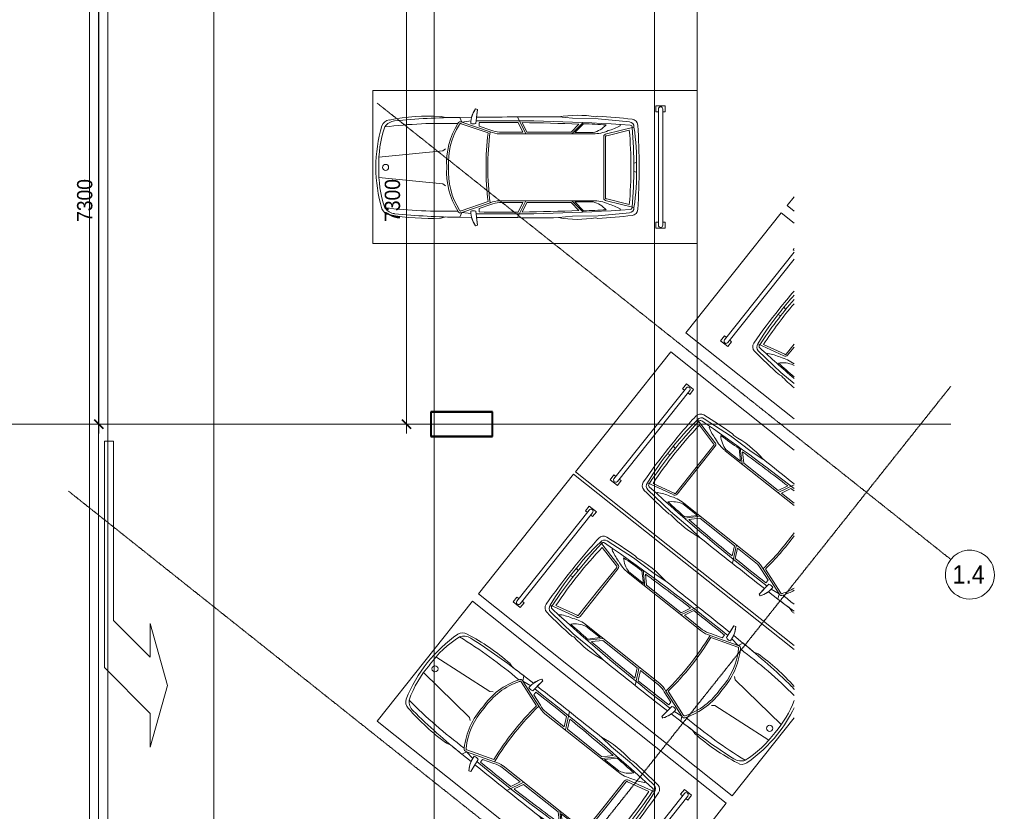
# Model space of a CAD drawing. Header units: millimetres. Extents: x 5617 to 106392, y -10603 to 59260.
# Tile 10 of 44: x 90306 to 106392, y 1776 to 14708. Entities that reach past the tile are written whole.
import ezdxf

# ---------------------------------------------------------------- set-up
doc = ezdxf.new("R2010")
doc.units = ezdxf.units.MM
for name, pattern in [('ADSK_Линия сетки', [25, 20, -2.5, 0, -2.5]), ('Линия сетки', [25, 20, -2.5, 0, -2.5]), ('Осевая', [14, 10, -2, 0, -2])]:
    doc.linetypes.add(name, pattern=pattern)
for name, color, linetype, lineweight in [('Кабельные лотки', 7, 'Continuous', 18), ('Осевая линия', 7, 'Осевая', 18), ('Оси', 7, 'Continuous', 9), ('Парковка', 7, 'Continuous', 18), ('Перекрытия', 7, 'Continuous', 18), ('Размеры', 7, 'Continuous', 9), ('Размеры-100', 7, 'Continuous', 9), ('Стены разрез', 7, 'Continuous', 40), ('Элементы узлов', 7, 'Continuous', 18)]:
    doc.layers.add(name, color=color, linetype=linetype, lineweight=lineweight)
doc.styles.add('Arial', font='arial.ttf', dxfattribs={"width": 0.9, "height": 250})
doc.styles.add('Arial_2', font='arial.ttf', dxfattribs={"width": 0.9, "height": 300})
doc.dimstyles.new('Основной_2_5_мм', dxfattribs={"dimscale": 304.8, "dimtxt": 255.06485, "dimasz": 0.463911, "dimexe": 0.492126, "dimexo": 0.492126, "dimgap": 0.098425, "dimtad": 1, "dimdec": 0, "dimdsep": 46, "dimtxsty": 'Arial', "dimblk1": 'OBLIQUE', "dimblk2": 'OBLIQUE', "dimsah": 1, "dimcen": 0.09, "dimdle": 0.492126, "dimazin": 2, "dimtfac": 1, "dimtdec": 4, "dimtix": 1, "dimtmove": 0, "dimatfit": 3, "dimfxl": 1, "dimtvp": 1, "dimtolj": 1, "dimtzin": 0, "dimlwd": 20, "dimlwe": 20, "dimarcsym": 2})

# ---------------------------------------------------------------- blocks, each defined once
blk = doc.blocks.new('199_Парковочные места 3 класса и МГН - Средний класс-V16-МКСС_LB02_-11_400__Кабельные конструкции_Лотки_3')
at = {"layer": 'Парковка', "color": 254, "true_color": 0xcccccc}
for p, q in [((875, 0), (2500, 0)), ((2500, 0), (2500, -5300)), ((0, -5300), (0, -696)), ((250, -4625), (250, -4775)), ((250, -4625), (350, -4625)), ((350, -4625), (350, -4665)), ((2150, -4625), (2150, -4665)), ((2150, -4625), (2250, -4625)), ((2250, -4625), (2250, -4775)), ((250, -4775), (350, -4775)), ((300, -4665), (2200, -4665)), ((300, -4735), (2200, -4735)), ((350, -4735), (350, -4775)), ((2150, -4735), (2150, -4775)), ((2150, -4775), (2250, -4775)), ((2500, -5300), (0, -5300))]:
    blk.add_line(p, q, dxfattribs=at)
for centre, start, end in [((300, -4700), 90, 270), ((2200, -4700), 270, 90)]:
    blk.add_arc(centre, 35, start, end, dxfattribs=at)
at = {"layer": 'Элементы узлов', "color": 254, "true_color": 0xcccccc}
for p, q in [((984, -1142), (1090, -99)), ((1524, -1142), (1418, -99)), ((422, -1114), (442, -1185)), ((422, -1114), (442, -1185)), ((2085, -1114), (2065, -1185)), ((2065, -1185), (2085, -1114)), ((953, -1186), (984, -1142)), ((1555, -1186), (1524, -1142)), ((436, -1612), (438, -1418)), ((438, -1418), (436, -1612)), ((515, -1453), (438, -1418)), ((543, -1440), (693, -1881)), ((1965, -1440), (1814, -1881)), ((1992, -1453), (2070, -1418)), ((2072, -1612), (2070, -1418)), ((2072, -1612), (2070, -1418)), ((515, -1453), (497, -1605)), ((515, -1453), (673, -1914)), ((1992, -1453), (1835, -1914)), ((1992, -1453), (2011, -1605)), ((298, -1678), (308, -1707)), ((298, -1678), (308, -1707)), ((308, -1707), (536, -1683)), ((308, -1707), (435, -1693)), ((580, -1736), (525, -1736)), ((580, -1736), (645, -1925)), ((1927, -1736), (1863, -1925)), ((1927, -1736), (1983, -1736)), ((2200, -1707), (1972, -1683)), ((2072, -1693), (2200, -1707)), ((2210, -1678), (2200, -1707)), ((2200, -1707), (2210, -1678)), ((678, -2069), (678, -2449)), ((708, -2069), (708, -3598)), ((1800, -2069), (1800, -3598)), ((1830, -2069), (1830, -2449)), ((708, -2497), (432, -2363)), ((678, -2449), (523, -2374)), ((1800, -2497), (2076, -2363)), ((1830, -2449), (1984, -2374)), ((678, -2516), (524, -2441)), ((678, -2516), (678, -3237)), ((1830, -2516), (1984, -2441)), ((1830, -2516), (1830, -3237)), ((453, -3260), (432, -3033)), ((2054, -3260), (2076, -3033)), ((463, -3682), (453, -3260)), ((708, -3249), (522, -3435)), ((688, -3297), (542, -3443)), ((678, -3237), (549, -3366)), ((688, -3297), (688, -3598)), ((1800, -3249), (1986, -3435)), ((1820, -3297), (1820, -3598)), ((1820, -3297), (1966, -3443)), ((1830, -3237), (1959, -3366)), ((2045, -3682), (2054, -3260)), ((419, -3676), (428, -3642)), ((428, -3642), (419, -3676)), ((512, -4192), (463, -3682)), ((1996, -4192), (2045, -3682)), ((2088, -3676), (2079, -3642)), ((2088, -3676), (2079, -3642)), ((708, -3817), (596, -4265)), ((738, -3820), (646, -4189)), ((1254, -3771), (754, -3771)), ((1254, -3801), (754, -3801)), ((1254, -3771), (1754, -3771)), ((1254, -3801), (1754, -3801)), ((1770, -3820), (1862, -4189)), ((1800, -3817), (1912, -4265)), ((574, -4042), (555, -4042)), ((1933, -4042), (1953, -4042)), ((1188, -4261), (1177, -4307)), ((1320, -4261), (1331, -4307))]:
    blk.add_line(p, q, dxfattribs=at)
blk.add_circle((1256, -208), 49.6, dxfattribs=at)
for centre, radius, start, end in [((1178, -1869), 1772, 87.5536, 107.3501), ((1254, -2377), 2329, 90.0001, 102.6464), ((1254, -2377), 2329, 90.0001, 102.6464), ((1254, -2377), 2329, 73.1284, 89.9999), ((1254, -2377), 2329, 73.1284, 89.9999), ((1329, -1869), 1772, 70.7131, 92.4464), ((1890, -279), 137, 4.9335, 73.1284), ((1890, -279), 137, 4.9335, 73.1284), ((3991, -937), 3573, 170.0524, 182.843), ((3991, -937), 3573, 170.0524, 182.843), ((710, -376), 215, 154.7314, 174.2587), ((8358, -1141), 7822, 173.29, 181.8195), ((1797, -376), 215, 5.7413, 56.8444), ((-5850, -1141), 7822, 358.1805, 6.9391), ((-1483, -937), 3573, 357.157, 10.805), ((-1483, -937), 3573, 357.157, 10.805), ((12318, -1543), 11881, 174.2587, 179.4003), ((-9810, -1543), 11881, 0.5997, 5.7413), ((12318, -1543), 11881, 178.2769, 179.4003), ((1172, -2380), 1175, 86.0181, 122.5623), ((1172, -2380), 1145, 85.9136, 122.5623), ((1335, -2380), 1175, 57.4377, 93.9819), ((1335, -2380), 1145, 57.2304, 94.0864), ((-9810, -1543), 11881, 0.5997, 1.7231), ((555, -1432), 44.9, 110.1373, 207.9235), ((555, -1432), 14.9, 110.1373, 214.6567), ((1953, -1432), 14.9, 325.3433, 79.1758), ((1953, -1432), 44.9, 332.0765, 69.8627), ((546, -2020), 422, 91.3449, 125.9666), ((444, -1640), 101, 335.1844, 24.8156), ((2064, -1640), 101, 155.1844, 204.8156), ((1962, -2020), 422, 54.0334, 88.6551), ((546, -2020), 422, 105.0802, 125.9666), ((122295, -2694), 121864, 179.52958, 180.15962), ((122295, -2694), 121864, 179.52958, 180.15962), ((30000, -2118), 29508, 179.1634, 184.0543), ((30000, -2118), 29478, 179.2582, 180.4979), ((-27492, -2118), 29508, 355.9457, 0.8366), ((-27492, -2118), 29478, 359.5021, 0.7418), ((1962, -2020), 422, 54.0334, 74.9198), ((-119787, -2694), 121864, 359.84038, 0.47042), ((-119787, -2694), 121864, 359.84038, 0.47042), ((308, -2078), 370, 1.3171, 24.386), ((1254, -6445), 4567, 82.6909, 97.3089), ((308, -2078), 400, 1.2667, 24.1731), ((1254, -6445), 4597, 82.9964, 97.0033), ((2200, -2078), 400, 155.8269, 178.7333), ((2200, -2078), 370, 155.614, 178.6829), ((30000, -2118), 29478, 180.6284, 182.4261), ((-27492, -2118), 29478, 357.5739, 359.3716), ((2198, -3346), 1794, 169.9492, 189.4665), ((2198, -3346), 1794, 169.9492, 189.4665), ((310, -3346), 1794, 350.5335, 10.0508), ((310, -3346), 1794, 350.5335, 10.0508), ((30000, -2118), 29488, 182.5757, 183.2896), ((-27492, -2118), 29488, 356.7104, 357.4243), ((9206, -3182), 8801, 183.2167, 186.8835), ((9206, -3182), 8801, 183.2167, 186.8835), ((270, -3492), 431, 312.4417, 345.7397), ((104, -3598), 603, 335.9999, 0.0001), ((2403, -3598), 603, 179.9999, 204.0001), ((2238, -3492), 431, 194.2603, 227.5583), ((-6698, -3182), 8801, 353.1165, 356.7833), ((-6698, -3182), 8801, 353.1165, 356.7833), ((-103, -3648), 783, 329.8554, 345.5814), ((754, -3817), 46.1, 90, 180), ((754, -3817), 16.1, 90, 189.7873), ((1754, -3817), 46.1, 0, 90), ((1754, -3817), 16.1, 350.2127, 90), ((2611, -3648), 783, 194.4186, 210.1446), ((571, -4224), 103, 186.8835, 266.3593), ((571, -4224), 103, 186.8835, 266.3593), ((593, -4184), 81.1, 185.6929, 272.4229), ((1250, 6442), 10791, 266.3593, 270.0213), ((1250, 6442), 10791, 266.3593, 270.0213), ((600, -4202), 33.8, 184.0543, 277.095), ((1185, -180), 4128, 261.7908, 270.9499), ((1254, 3792), 8054, 265.3719, 274.6281), ((1254, 2689), 6905, 264.9489, 275.0511), ((1322, -180), 4128, 269.0501, 278.2092), ((1258, 6442), 10791, 269.9787, 273.6407), ((1258, 6442), 10791, 269.9787, 273.6407), ((1908, -4202), 33.8, 262.905, 355.9457), ((1915, -4184), 81.1, 267.5771, 354.3071), ((1937, -4224), 103, 273.6407, 353.1165), ((1937, -4224), 103, 273.6407, 353.1165)]:
    blk.add_arc(centre, radius, start, end, dxfattribs=at)
blk = doc.blocks.new('199_Парковочные места 3 класса и МГН - Средний класс-V17-МКСС_LB02_-11_400__Кабельные конструкции_Лотки_3')
at = {"layer": 'Парковка', "color": 254, "true_color": 0xcccccc}
for p, q in [((0, -3328), (0, 0)), ((0, 0), (2500, 0)), ((2500, 0), (2500, -5300)), ((0, -5300), (0, -4332)), ((250, -4625), (250, -4775)), ((250, -4625), (350, -4625)), ((350, -4625), (350, -4665)), ((2150, -4625), (2150, -4665)), ((2150, -4625), (2250, -4625)), ((2250, -4625), (2250, -4775)), ((250, -4775), (350, -4775)), ((300, -4665), (2200, -4665)), ((300, -4735), (2200, -4735)), ((350, -4735), (350, -4775)), ((2150, -4735), (2150, -4775)), ((2150, -4775), (2250, -4775)), ((2500, -5300), (0, -5300))]:
    blk.add_line(p, q, dxfattribs=at)
for centre, start, end in [((300, -4700), 90, 270), ((2200, -4700), 270, 90)]:
    blk.add_arc(centre, 35, start, end, dxfattribs=at)
at = {"layer": 'Элементы узлов', "color": 254, "true_color": 0xcccccc}
for p, q in [((984, -1142), (1090, -99)), ((1524, -1142), (1418, -99)), ((422, -1114), (442, -1185)), ((422, -1114), (442, -1185)), ((2085, -1114), (2065, -1185)), ((2065, -1185), (2085, -1114)), ((953, -1186), (984, -1142)), ((1555, -1186), (1524, -1142)), ((436, -1612), (438, -1418)), ((438, -1418), (436, -1612)), ((515, -1453), (438, -1418)), ((543, -1440), (693, -1881)), ((1965, -1440), (1814, -1881)), ((1992, -1453), (2070, -1418)), ((2072, -1612), (2070, -1418)), ((2072, -1612), (2070, -1418)), ((515, -1453), (497, -1605)), ((515, -1453), (673, -1914)), ((1992, -1453), (1835, -1914)), ((1992, -1453), (2011, -1605)), ((298, -1678), (308, -1707)), ((298, -1678), (308, -1707)), ((308, -1707), (536, -1683)), ((308, -1707), (435, -1693)), ((580, -1736), (525, -1736)), ((580, -1736), (645, -1925)), ((1927, -1736), (1863, -1925)), ((1927, -1736), (1983, -1736)), ((2200, -1707), (1972, -1683)), ((2072, -1693), (2200, -1707)), ((2210, -1678), (2200, -1707)), ((2200, -1707), (2210, -1678)), ((678, -2069), (678, -2449)), ((708, -2069), (708, -3598)), ((1800, -2069), (1800, -3598)), ((1830, -2069), (1830, -2449)), ((708, -2497), (432, -2363)), ((678, -2449), (523, -2374)), ((1800, -2497), (2076, -2363)), ((1830, -2449), (1984, -2374)), ((678, -2516), (524, -2441)), ((678, -2516), (678, -3237)), ((1830, -2516), (1984, -2441)), ((1830, -2516), (1830, -3237)), ((453, -3260), (432, -3033)), ((2054, -3260), (2076, -3033)), ((463, -3682), (453, -3260)), ((708, -3249), (522, -3435)), ((688, -3297), (542, -3443)), ((678, -3237), (549, -3366)), ((688, -3297), (688, -3598)), ((1800, -3249), (1986, -3435)), ((1820, -3297), (1820, -3598)), ((1820, -3297), (1966, -3443)), ((1830, -3237), (1959, -3366)), ((2045, -3682), (2054, -3260)), ((419, -3676), (428, -3642)), ((428, -3642), (419, -3676)), ((512, -4192), (463, -3682)), ((1996, -4192), (2045, -3682)), ((2088, -3676), (2079, -3642)), ((2088, -3676), (2079, -3642)), ((708, -3817), (596, -4265)), ((738, -3820), (646, -4189)), ((1254, -3771), (754, -3771)), ((1254, -3801), (754, -3801)), ((1254, -3771), (1754, -3771)), ((1254, -3801), (1754, -3801)), ((1770, -3820), (1862, -4189)), ((1800, -3817), (1912, -4265)), ((574, -4042), (555, -4042)), ((1933, -4042), (1953, -4042)), ((1188, -4261), (1177, -4307)), ((1320, -4261), (1331, -4307))]:
    blk.add_line(p, q, dxfattribs=at)
blk.add_circle((1256, -208), 49.6, dxfattribs=at)
for centre, radius, start, end in [((617, -279), 137, 106.8716, 175.0665), ((617, -279), 137, 106.8716, 175.0665), ((1254, -2377), 2329, 90.0001, 106.8716), ((1254, -2377), 2329, 90.0001, 106.8716), ((1178, -1869), 1772, 87.5536, 109.2869), ((1254, -2377), 2329, 73.1284, 89.9999), ((1254, -2377), 2329, 73.1284, 89.9999), ((1329, -1869), 1772, 70.7131, 92.4464), ((1890, -279), 137, 4.9335, 73.1284), ((1890, -279), 137, 4.9335, 73.1284), ((3991, -937), 3573, 169.195, 182.843), ((3991, -937), 3573, 169.195, 182.843), ((710, -376), 215, 123.1556, 174.2587), ((8358, -1141), 7822, 173.0609, 181.8195), ((1797, -376), 215, 5.7413, 56.8444), ((-5850, -1141), 7822, 358.1805, 6.9391), ((-1483, -937), 3573, 357.157, 10.805), ((-1483, -937), 3573, 357.157, 10.805), ((12318, -1543), 11881, 174.2587, 179.4003), ((-9810, -1543), 11881, 0.5997, 5.7413), ((12318, -1543), 11881, 178.2769, 179.4003), ((1172, -2380), 1175, 86.0181, 122.5623), ((1172, -2380), 1145, 85.9136, 122.5623), ((1335, -2380), 1175, 57.4377, 93.9819), ((1335, -2380), 1145, 57.2304, 94.0864), ((-9810, -1543), 11881, 0.5997, 1.7231), ((555, -1432), 44.9, 110.1373, 207.9235), ((555, -1432), 14.9, 110.1373, 214.6567), ((1953, -1432), 14.9, 325.3433, 79.1758), ((1953, -1432), 44.9, 332.0765, 69.8627), ((546, -2020), 422, 91.3449, 125.9666), ((444, -1640), 101, 335.1844, 24.8156), ((2064, -1640), 101, 155.1844, 204.8156), ((1962, -2020), 422, 54.0334, 88.6551), ((546, -2020), 422, 105.0802, 125.9666), ((122295, -2694), 121864, 179.52958, 180.15962), ((122295, -2694), 121864, 179.52958, 180.15962), ((30000, -2118), 29508, 179.1634, 184.0543), ((30000, -2118), 29478, 179.2582, 180.4979), ((-27492, -2118), 29508, 355.9457, 0.8366), ((-27492, -2118), 29478, 359.5021, 0.7418), ((1962, -2020), 422, 54.0334, 74.9198), ((-119787, -2694), 121864, 359.84038, 0.47042), ((-119787, -2694), 121864, 359.84038, 0.47042), ((308, -2078), 370, 1.3171, 24.386), ((1254, -6445), 4567, 82.6909, 97.3089), ((308, -2078), 400, 1.2667, 24.1731), ((1254, -6445), 4597, 82.9964, 97.0033), ((2200, -2078), 400, 155.8269, 178.7333), ((2200, -2078), 370, 155.614, 178.6829), ((30000, -2118), 29478, 180.6284, 182.4261), ((-27492, -2118), 29478, 357.5739, 359.3716), ((2198, -3346), 1794, 169.9492, 189.4665), ((2198, -3346), 1794, 169.9492, 189.4665), ((310, -3346), 1794, 350.5335, 10.0508), ((310, -3346), 1794, 350.5335, 10.0508), ((30000, -2118), 29488, 182.5757, 183.2896), ((-27492, -2118), 29488, 356.7104, 357.4243), ((9206, -3182), 8801, 183.2167, 186.8835), ((9206, -3182), 8801, 183.2167, 186.8835), ((270, -3492), 431, 312.4417, 345.7397), ((104, -3598), 603, 335.9999, 0.0001), ((2403, -3598), 603, 179.9999, 204.0001), ((2238, -3492), 431, 194.2603, 227.5583), ((-6698, -3182), 8801, 353.1165, 356.7833), ((-6698, -3182), 8801, 353.1165, 356.7833), ((-103, -3648), 783, 329.8554, 345.5814), ((754, -3817), 46.1, 90, 180), ((754, -3817), 16.1, 90, 189.7873), ((1754, -3817), 46.1, 0, 90), ((1754, -3817), 16.1, 350.2127, 90), ((2611, -3648), 783, 194.4186, 210.1446), ((571, -4224), 103, 186.8835, 266.3593), ((571, -4224), 103, 186.8835, 266.3593), ((593, -4184), 81.1, 185.6929, 272.4229), ((1250, 6442), 10791, 266.3593, 270.0213), ((1250, 6442), 10791, 266.3593, 270.0213), ((600, -4202), 33.8, 184.0543, 277.095), ((1185, -180), 4128, 261.7908, 270.9499), ((1254, 3792), 8054, 265.3719, 274.6281), ((1254, 2689), 6905, 264.9489, 275.0511), ((1322, -180), 4128, 269.0501, 278.2092), ((1258, 6442), 10791, 269.9787, 273.6407), ((1258, 6442), 10791, 269.9787, 273.6407), ((1908, -4202), 33.8, 262.905, 355.9457), ((1915, -4184), 81.1, 267.5771, 354.3071), ((1937, -4224), 103, 273.6407, 353.1165), ((1937, -4224), 103, 273.6407, 353.1165)]:
    blk.add_arc(centre, radius, start, end, dxfattribs=at)
blk = doc.blocks.new('199_Парковочные места 3 класса и МГН - Средний класс-V19-МКСС_LB02_-11_400__Кабельные конструкции_Лотки_3')
at = {"layer": 'Парковка', "color": 254, "true_color": 0xcccccc}
for p, q in [((2500, -736), (2500, -5300)), ((0, -5300), (0, -2725)), ((250, -4625), (250, -4775)), ((250, -4625), (350, -4625)), ((350, -4625), (350, -4665)), ((2150, -4625), (2150, -4665)), ((2150, -4625), (2250, -4625)), ((2250, -4625), (2250, -4775)), ((250, -4775), (350, -4775)), ((300, -4665), (2200, -4665)), ((300, -4735), (2200, -4735)), ((350, -4735), (350, -4775)), ((2150, -4735), (2150, -4775)), ((2150, -4775), (2250, -4775)), ((2500, -5300), (0, -5300))]:
    blk.add_line(p, q, dxfattribs=at)
for centre, start, end in [((300, -4700), 90, 270), ((2200, -4700), 270, 90)]:
    blk.add_arc(centre, 35, start, end, dxfattribs=at)
at = {"layer": 'Элементы узлов', "color": 254, "true_color": 0xcccccc}
for p, q in [((2085, -1114), (2065, -1185)), ((2065, -1185), (2085, -1114)), ((1965, -1440), (1814, -1881)), ((1992, -1453), (2070, -1418)), ((2072, -1612), (2070, -1418)), ((2072, -1612), (2070, -1418)), ((1992, -1453), (1835, -1914)), ((1992, -1453), (2011, -1605)), ((1927, -1736), (1863, -1925)), ((1927, -1736), (1983, -1736)), ((2200, -1707), (1972, -1683)), ((2072, -1693), (2200, -1707)), ((2210, -1678), (2200, -1707)), ((2200, -1707), (2210, -1678)), ((1800, -2069), (1800, -3598)), ((1830, -2069), (1830, -2449)), ((678, -2185), (678, -2449)), ((708, -2162), (708, -3598)), ((708, -2497), (446, -2370)), ((678, -2449), (523, -2374)), ((1800, -2497), (2076, -2363)), ((1830, -2449), (1984, -2374)), ((678, -2516), (524, -2441)), ((678, -2516), (678, -3237)), ((1830, -2516), (1984, -2441)), ((1830, -2516), (1830, -3237)), ((453, -3260), (432, -3033)), ((2054, -3260), (2076, -3033)), ((463, -3682), (453, -3260)), ((708, -3249), (522, -3435)), ((688, -3297), (542, -3443)), ((678, -3237), (549, -3366)), ((688, -3297), (688, -3598)), ((1800, -3249), (1986, -3435)), ((1820, -3297), (1820, -3598)), ((1820, -3297), (1966, -3443)), ((1830, -3237), (1959, -3366)), ((2045, -3682), (2054, -3260)), ((419, -3676), (428, -3642)), ((428, -3642), (419, -3676)), ((512, -4192), (463, -3682)), ((1996, -4192), (2045, -3682)), ((2088, -3676), (2079, -3642)), ((2088, -3676), (2079, -3642)), ((708, -3817), (596, -4265)), ((738, -3820), (646, -4189)), ((1254, -3771), (754, -3771)), ((1254, -3801), (754, -3801)), ((1254, -3771), (1754, -3771)), ((1254, -3801), (1754, -3801)), ((1770, -3820), (1862, -4189)), ((1800, -3817), (1912, -4265)), ((574, -4042), (555, -4042)), ((1933, -4042), (1953, -4042)), ((1188, -4261), (1177, -4307)), ((1320, -4261), (1331, -4307))]:
    blk.add_line(p, q, dxfattribs=at)
for centre, radius, start, end in [((-9810, -1543), 11881, 0.5997, 2.209), ((-1483, -937), 3573, 357.157, 357.9494), ((-1483, -937), 3573, 357.157, 357.9494), ((-5850, -1141), 7822, 358.1805, 359.8851), ((-9810, -1543), 11881, 0.5997, 1.7231), ((1335, -2380), 1145, 57.2304, 67.9023), ((1335, -2380), 1175, 57.4377, 67.0902), ((1953, -1432), 14.9, 325.3433, 79.1758), ((1953, -1432), 44.9, 332.0765, 69.8627), ((2064, -1640), 101, 155.1844, 204.8156), ((1962, -2020), 422, 54.0334, 88.6551), ((-27492, -2118), 29508, 355.9457, 0.8366), ((-27492, -2118), 29478, 359.5021, 0.7418), ((1962, -2020), 422, 54.0334, 74.9198), ((-119787, -2694), 121864, 359.84038, 0.47042), ((-119787, -2694), 121864, 359.84038, 0.47042), ((1254, -6445), 4567, 82.6909, 92.4653), ((1254, -6445), 4597, 82.9964, 91.9557), ((2200, -2078), 400, 155.8269, 178.7333), ((2200, -2078), 370, 155.614, 178.6829), ((122295, -2694), 121864, 179.85301, 180.15962), ((122295, -2694), 121864, 179.85301, 180.15962), ((30000, -2118), 29508, 180.4162, 184.0543), ((30000, -2118), 29478, 180.3703, 180.4979), ((30000, -2118), 29478, 180.6284, 182.4261), ((-27492, -2118), 29478, 357.5739, 359.3716), ((2198, -3346), 1794, 169.9492, 189.4665), ((2198, -3346), 1794, 169.9492, 189.4665), ((310, -3346), 1794, 350.5335, 10.0508), ((310, -3346), 1794, 350.5335, 10.0508), ((30000, -2118), 29488, 182.5757, 183.2896), ((-27492, -2118), 29488, 356.7104, 357.4243), ((9206, -3182), 8801, 183.2167, 186.8835), ((9206, -3182), 8801, 183.2167, 186.8835), ((270, -3492), 431, 312.4417, 345.7397), ((104, -3598), 603, 335.9999, 0.0001), ((2403, -3598), 603, 179.9999, 204.0001), ((2238, -3492), 431, 194.2603, 227.5583), ((-6698, -3182), 8801, 353.1165, 356.7833), ((-6698, -3182), 8801, 353.1165, 356.7833), ((-103, -3648), 783, 329.8554, 345.5814), ((754, -3817), 46.1, 90, 180), ((754, -3817), 16.1, 90, 189.7873), ((1754, -3817), 46.1, 0, 90), ((1754, -3817), 16.1, 350.2127, 90), ((2611, -3648), 783, 194.4186, 210.1446), ((571, -4224), 103, 186.8835, 266.3593), ((571, -4224), 103, 186.8835, 266.3593), ((593, -4184), 81.1, 185.6929, 272.4229), ((1250, 6442), 10791, 266.3593, 270.0213), ((1250, 6442), 10791, 266.3593, 270.0213), ((600, -4202), 33.8, 184.0543, 277.095), ((1185, -180), 4128, 261.7908, 270.9499), ((1254, 3792), 8054, 265.3719, 274.6281), ((1254, 2689), 6905, 264.9489, 275.0511), ((1322, -180), 4128, 269.0501, 278.2092), ((1258, 6442), 10791, 269.9787, 273.6407), ((1258, 6442), 10791, 269.9787, 273.6407), ((1908, -4202), 33.8, 262.905, 355.9457), ((1915, -4184), 81.1, 267.5771, 354.3071), ((1937, -4224), 103, 273.6407, 353.1165), ((1937, -4224), 103, 273.6407, 353.1165)]:
    blk.add_arc(centre, radius, start, end, dxfattribs=at)
blk = doc.blocks.new('199_Парковочные места 3 класса и МГН - Средний класс-V20-МКСС_LB02_-11_400__Кабельные конструкции_Лотки_3')
at = {"layer": 'Парковка', "color": 254, "true_color": 0xcccccc}
for p, q in [((2500, -3043), (2500, -5300)), ((2150, -4625), (2150, -4665)), ((2150, -4625), (2250, -4625)), ((2250, -4625), (2250, -4775)), ((322, -4775), (350, -4775)), ((350, -4753), (350, -4775)), ((372, -4735), (2200, -4735)), ((460, -4665), (2200, -4665)), ((2150, -4735), (2150, -4775)), ((2150, -4775), (2250, -4775)), ((0, -5300), (0, -5031)), ((2500, -5300), (0, -5300))]:
    blk.add_line(p, q, dxfattribs=at)
blk.add_arc((2200, -4700), 35, 270, 90, dxfattribs=at)
at = {"layer": 'Элементы узлов', "color": 254, "true_color": 0xcccccc}
for p, q in [((2045, -3682), (2051, -3400)), ((1820, -3584), (1820, -3598)), ((1996, -4192), (2045, -3682)), ((2088, -3676), (2079, -3642)), ((2088, -3676), (2079, -3642)), ((1547, -3801), (1754, -3801)), ((1585, -3771), (1754, -3771)), ((1770, -3820), (1862, -4189)), ((1800, -3817), (1912, -4265)), ((1933, -4042), (1953, -4042)), ((1188, -4261), (1177, -4307)), ((1320, -4261), (1331, -4307))]:
    blk.add_line(p, q, dxfattribs=at)
for centre, radius, start, end in [((310, -3346), 1794, 350.5335, 359.6101), ((310, -3346), 1794, 350.5335, 359.6074), ((-27492, -2118), 29508, 355.9457, 357.4065), ((-27492, -2118), 29488, 356.7104, 357.3742), ((2403, -3598), 603, 180.1331, 204.0001), ((2238, -3492), 431, 194.2603, 227.5583), ((-6698, -3182), 8801, 353.1165, 356.7833), ((-6698, -3182), 8801, 353.1165, 356.7833), ((1754, -3817), 46.1, 0, 90), ((1754, -3817), 16.1, 350.2127, 90), ((2611, -3648), 783, 194.4186, 210.1446), ((1250, 6442), 10791, 267.9675, 270.0213), ((1250, 6442), 10791, 267.9675, 270.0213), ((1185, -180), 4128, 266.3458, 270.9499), ((1254, 3792), 8054, 268.0144, 274.6281), ((1254, 2689), 6905, 268.154, 275.0511), ((1322, -180), 4128, 269.0501, 278.2092), ((1258, 6442), 10791, 269.9787, 273.6407), ((1258, 6442), 10791, 269.9787, 273.6407), ((1908, -4202), 33.8, 262.905, 355.9457), ((1915, -4184), 81.1, 267.5771, 354.3071), ((1937, -4224), 103, 273.6407, 353.1165), ((1937, -4224), 103, 273.6407, 353.1165)]:
    blk.add_arc(centre, radius, start, end, dxfattribs=at)
blk = doc.blocks.new('199_Парковочные места 3 класса и МГН - Средний класс-V21-МКСС_LB02_-11_400__Кабельные конструкции_Лотки_3')
at = {"layer": 'Парковка', "color": 254, "true_color": 0xcccccc}
for p, q in [((2500, -5300), (2317, -5300)), ((2500, -5155), (2500, -5300))]:
    blk.add_line(p, q, dxfattribs=at)
blk = doc.blocks.new('199_Парковочные места 3 класса и МГН - Средний класс-V13-МКСС_LB02_-11_400__Кабельные конструкции_Лотки_3')
at = {"layer": 'Парковка', "color": 254, "true_color": 0xcccccc}
for p, q in [((2500, 5300), (0, 5300)), ((0, 5300), (0, 0)), ((2500, 0), (2500, 5300)), ((250, 4775), (350, 4775)), ((250, 4625), (250, 4775)), ((300, 4735), (2200, 4735)), ((300, 4665), (2200, 4665)), ((350, 4735), (350, 4775)), ((350, 4625), (350, 4665)), ((2150, 4735), (2150, 4775)), ((2150, 4775), (2250, 4775)), ((2150, 4625), (2150, 4665)), ((2250, 4625), (2250, 4775)), ((250, 4625), (350, 4625)), ((2150, 4625), (2250, 4625)), ((0, 0), (2500, 0))]:
    blk.add_line(p, q, dxfattribs=at)
for centre, start, end in [((300, 4700), 90, 270), ((2200, 4700), 270, 90)]:
    blk.add_arc(centre, 35, start, end, dxfattribs=at)
at = {"layer": 'Элементы узлов', "color": 254, "true_color": 0xcccccc}
for p, q in [((512, 4192), (463, 3682)), ((708, 3817), (596, 4265)), ((738, 3820), (646, 4189)), ((1188, 4261), (1177, 4307)), ((1320, 4261), (1331, 4307)), ((1770, 3820), (1862, 4189)), ((1800, 3817), (1912, 4265)), ((1996, 4192), (2045, 3682)), ((574, 4042), (555, 4042)), ((1933, 4042), (1953, 4042)), ((1254, 3801), (754, 3801)), ((1254, 3771), (754, 3771)), ((1254, 3801), (1754, 3801)), ((1254, 3771), (1754, 3771)), ((419, 3676), (428, 3642)), ((428, 3642), (419, 3676)), ((463, 3682), (453, 3260)), ((688, 3297), (688, 3598)), ((708, 2069), (708, 3598)), ((1800, 2069), (1800, 3598)), ((1820, 3297), (1820, 3598)), ((2045, 3682), (2054, 3260)), ((2088, 3676), (2079, 3642)), ((2088, 3676), (2079, 3642)), ((708, 3249), (522, 3435)), ((688, 3297), (542, 3443)), ((1800, 3249), (1986, 3435)), ((1820, 3297), (1966, 3443)), ((453, 3260), (432, 3033)), ((678, 3237), (549, 3366)), ((678, 2516), (678, 3237)), ((1830, 3237), (1959, 3366)), ((1830, 2516), (1830, 3237)), ((2054, 3260), (2076, 3033)), ((708, 2497), (432, 2363)), ((678, 2449), (523, 2374)), ((678, 2516), (524, 2441)), ((678, 2069), (678, 2449)), ((1800, 2497), (2076, 2363)), ((1830, 2516), (1984, 2441)), ((1830, 2069), (1830, 2449)), ((1830, 2449), (1984, 2374)), ((515, 1453), (673, 1914)), ((543, 1440), (693, 1881)), ((580, 1736), (645, 1925)), ((1965, 1440), (1814, 1881)), ((1992, 1453), (1835, 1914)), ((1927, 1736), (1863, 1925)), ((298, 1678), (308, 1707)), ((298, 1678), (308, 1707)), ((308, 1707), (536, 1683)), ((308, 1707), (435, 1693)), ((436, 1612), (438, 1418)), ((438, 1418), (436, 1612)), ((580, 1736), (525, 1736)), ((1927, 1736), (1983, 1736)), ((2200, 1707), (1972, 1683)), ((2072, 1612), (2070, 1418)), ((2072, 1612), (2070, 1418)), ((2072, 1693), (2200, 1707)), ((2210, 1678), (2200, 1707)), ((2200, 1707), (2210, 1678)), ((515, 1453), (438, 1418)), ((515, 1453), (497, 1605)), ((1992, 1453), (2011, 1605)), ((1992, 1453), (2070, 1418)), ((422, 1114), (442, 1185)), ((422, 1114), (442, 1185)), ((953, 1186), (984, 1142)), ((984, 1142), (1090, 99)), ((1524, 1142), (1418, 99)), ((1555, 1186), (1524, 1142)), ((2085, 1114), (2065, 1185)), ((2065, 1185), (2085, 1114))]:
    blk.add_line(p, q, dxfattribs=at)
blk.add_circle((1256, 208), 49.6, dxfattribs=at)
for centre, radius, start, end in [((1250, -6442), 10791, 89.9787, 93.6407), ((1250, -6442), 10791, 89.9787, 93.6407), ((1258, -6442), 10791, 86.3593, 90.0213), ((1258, -6442), 10791, 86.3593, 90.0213), ((9206, 3182), 8801, 173.1165, 176.7833), ((9206, 3182), 8801, 173.1165, 176.7833), ((571, 4224), 103, 93.6407, 173.1165), ((571, 4224), 103, 93.6407, 173.1165), ((30000, 2118), 29508, 175.9457, 180.8366), ((593, 4184), 81.1, 87.5771, 174.3071), ((600, 4202), 33.8, 82.905, 175.9457), ((1185, 180), 4128, 89.0501, 98.2092), ((1254, -3792), 8054, 85.3719, 94.6281), ((1254, -2689), 6905, 84.9489, 95.0511), ((1322, 180), 4128, 81.7908, 90.9499), ((1908, 4202), 33.8, 4.0543, 97.095), ((1915, 4184), 81.1, 5.6929, 92.4229), ((-27492, 2118), 29508, 359.1634, 4.0543), ((1937, 4224), 103, 6.8835, 86.3593), ((1937, 4224), 103, 6.8835, 86.3593), ((-6698, 3182), 8801, 3.2167, 6.8835), ((-6698, 3182), 8801, 3.2167, 6.8835), ((-103, 3648), 783, 14.4186, 30.1446), ((2611, 3648), 783, 149.8554, 165.5814), ((30000, 2118), 29488, 176.7104, 177.4243), ((270, 3492), 431, 14.2603, 47.5583), ((104, 3598), 603, 359.9999, 24.0001), ((754, 3817), 46.1, 180, 270), ((754, 3817), 16.1, 170.2127, 270), ((1754, 3817), 16.1, 270, 9.7873), ((1754, 3817), 46.1, 270, 360), ((2403, 3598), 603, 155.9999, 180.0001), ((2238, 3492), 431, 132.4417, 165.7397), ((-27492, 2118), 29488, 2.5757, 3.2896), ((2198, 3346), 1794, 170.5335, 190.0508), ((2198, 3346), 1794, 170.5335, 190.0508), ((310, 3346), 1794, 349.9492, 9.4665), ((310, 3346), 1794, 349.9492, 9.4665), ((30000, 2118), 29478, 177.5739, 179.3716), ((-27492, 2118), 29478, 0.6284, 2.4261), ((122295, 2694), 121864, 179.84038, 180.47042), ((122295, 2694), 121864, 179.84038, 180.47042), ((-119787, 2694), 121864, 359.52958, 0.15962), ((-119787, 2694), 121864, 359.52958, 0.15962), ((30000, 2118), 29478, 179.5021, 180.7418), ((-27492, 2118), 29478, 359.2582, 0.4979), ((308, 2078), 370, 335.614, 358.6829), ((308, 2078), 400, 335.8269, 358.7333), ((2200, 2078), 400, 181.2667, 204.1731), ((2200, 2078), 370, 181.3171, 204.386), ((1254, 6445), 4567, 262.6911, 277.3091), ((1254, 6445), 4597, 262.9967, 277.0036), ((546, 2020), 422, 234.0334, 268.6551), ((546, 2020), 422, 234.0334, 254.9198), ((444, 1640), 101, 335.1844, 24.8156), ((2064, 1640), 101, 155.1844, 204.8156), ((1962, 2020), 422, 271.3449, 305.9666), ((1962, 2020), 422, 285.0802, 305.9666), ((555, 1432), 44.9, 152.0765, 249.8627), ((1953, 1432), 44.9, 290.1373, 27.9235), ((12318, 1543), 11881, 180.5997, 185.7413), ((12318, 1543), 11881, 180.5997, 181.7231), ((8358, 1141), 7822, 178.1805, 186.9391), ((555, 1432), 14.9, 145.3433, 249.8627), ((1172, 2380), 1175, 237.4377, 273.9819), ((1172, 2380), 1145, 237.4377, 274.0864), ((1335, 2380), 1145, 265.9136, 302.7696), ((1335, 2380), 1175, 266.0181, 302.5623), ((-5850, 1141), 7822, 353.0609, 1.8195), ((1953, 1432), 14.9, 280.8242, 34.6567), ((-9810, 1543), 11881, 354.2587, 359.4003), ((-9810, 1543), 11881, 358.2769, 359.4003), ((3991, 937), 3573, 177.157, 190.805), ((3991, 937), 3573, 177.157, 190.805), ((-1483, 937), 3573, 349.195, 2.843), ((-1483, 937), 3573, 349.195, 2.843), ((710, 376), 215, 185.7413, 236.8444), ((1797, 376), 215, 303.1556, 354.2587), ((617, 279), 137, 184.9335, 253.1284), ((617, 279), 137, 184.9335, 253.1284), ((1178, 1869), 1772, 250.7131, 272.4464), ((1329, 1869), 1772, 267.5536, 289.2869), ((1890, 279), 137, 286.8716, 355.0665), ((1890, 279), 137, 286.8716, 355.0665), ((1254, 2377), 2329, 253.1284, 269.9999), ((1254, 2377), 2329, 253.1284, 269.9999), ((1254, 2377), 2329, 270.0001, 286.8716), ((1254, 2377), 2329, 270.0001, 286.8716)]:
    blk.add_arc(centre, radius, start, end, dxfattribs=at)
blk = doc.blocks.new('199_Паркинг_Дорожная разметка - Стрелка_Поворот-5482904-МКСС_LB02_-11_400__Кабельные конструкции_Лотки_3')
at = {"layer": 'Парковка', "color": 254, "true_color": 0xcccccc}
for p, q in [((-535, 2500), (-385, 2500)), ((-535, -1200), (-535, 2500)), ((-385, 2500), (-385, -430)), ((-385, -430), (215, -1030)), ((215, -480), (495, -1490)), ((215, -1030), (215, -480)), ((215, -1950), (-535, -1200)), ((495, -1490), (215, -2500)), ((215, -2500), (215, -1950))]:
    blk.add_line(p, q, dxfattribs=at)
blk = doc.blocks.new('135_SLK_GD_AR_rvt-1-МКСС_LB02_-11_400__Кабельные конструкции_Лотки_3')
at = {"layer": 'Перекрытия', "color": 254, "true_color": 0xcccccc}
for p, q in [((82700, 8300), (83700, 8300)), ((82700, 7900), (82700, 8300)), ((83700, 8300), (83700, 7900)), ((83700, 7900), (82700, 7900))]:
    blk.add_line(p, q, dxfattribs=at)
at = {"layer": 'Стены разрез', "color": 254, "true_color": 0xcccccc}
for p, q in [((83702, 8302), (82698, 8302)), ((82698, 8302), (82698, 8300)), ((82698, 8300), (82698, 7900)), ((82700, 8300), (83700, 8300)), ((82700, 7900), (82700, 8300)), ((83700, 8300), (83700, 7900)), ((83702, 8300), (83702, 8302)), ((83702, 7898), (83702, 8300)), ((82698, 7900), (82698, 7898)), ((82698, 7898), (83700, 7898)), ((83700, 7900), (82700, 7900)), ((83700, 7898), (83702, 7898))]:
    blk.add_line(p, q, dxfattribs=at)
at = {"layer": 'Парковка', "color": 254, "lineweight": 18, "true_color": 0xcccccc}
for name, p, rotation in [('199_Парковочные места 3 класса и МГН - Средний класс-V13-МКСС_LB02_-11_400__Кабельные конструкции_Лотки_3', (81750, 13550), 269.9999999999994), ('199_Парковочные места 3 класса и МГН - Средний класс-V21-МКСС_LB02_-11_400__Кабельные конструкции_Лотки_3', (94222, 10328), 231.5000000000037), ('199_Парковочные места 3 класса и МГН - Средний класс-V20-МКСС_LB02_-11_400__Кабельные конструкции_Лотки_3', (92569, 8251), 231.5000000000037), ('199_Парковочные места 3 класса и МГН - Средний класс-V19-МКСС_LB02_-11_400__Кабельные конструкции_Лотки_3', (90764, 5981), 231.5000000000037), ('199_Парковочные места 3 класса и МГН - Средний класс-V16-МКСС_LB02_-11_400__Кабельные конструкции_Лотки_3', (89177, 3985), 231.5000000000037), ('199_Парковочные места 3 класса и МГН - Средний класс-V17-МКСС_LB02_-11_400__Кабельные конструкции_Лотки_3', (81820, 3250), 51.5000000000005)]:
    blk.add_blockref(name, p, dxfattribs=dict(at, rotation=rotation))
blk.add_blockref('199_Паркинг_Дорожная разметка - Стрелка_Поворот-5482904-МКСС_LB02_-11_400__Кабельные конструкции_Лотки_3', (77899, 5323), dxfattribs=at)
blk = doc.blocks.new('Ось сетки - Диаметр 8 мм-612790-МКСС_LB02_-11_400__Кабельные конструкции_Лотки_3')
at = {"layer": 'Оси', "lineweight": 20}
for start, end in [(360, 180), (180, 360)]:
    blk.add_arc((0, 0), 4, start, end, dxfattribs=at)
blk = doc.blocks.new('DIMBLOCK78-МКСС_LB02_-11_400__Кабельные конструкции_Лотки_3')
at = {"layer": 'Размеры-100', "lineweight": 40, "transparency": 16777216}
for p, q in [((91598, 15400), (91527, 15471)), ((91598, 15400), (91668, 15329)), ((91598, 8100), (91527, 8171)), ((91598, 8100), (91668, 8029))]:
    blk.add_line(p, q, dxfattribs=at)
at = {"layer": 'Размеры-100', "lineweight": 20, "transparency": 16777216}
for p, q in [((91598, 15400), (91448, 15400)), ((91598, 7950), (91598, 15400)), ((91598, 15400), (91648, 15400)), ((91598, 8100), (91448, 8100)), ((91598, 8100), (91648, 8100))]:
    blk.add_line(p, q, dxfattribs=at)
at = {"layer": 'Размеры-100', "color": 0, "lineweight": 20, "transparency": 16777216, "insert": (91243, 11405), "char_height": 250, "width": 828.76, "attachment_point": 1, "rotation": 90, "line_spacing_factor": 0.941778, "style": 'Arial'}
blk.add_mtext('7300', dxfattribs=at)
blk = doc.blocks.new('_Oblique')
at = {"color": 0, "linetype": 'ByBlock', "lineweight": -2}
blk.add_line((-0.5, -0.5), (0.5, 0.5), dxfattribs=at)
blk = doc.blocks.new('DIMBLOCK109-МКСС_LB02_-11_400__Кабельные конструкции_Лотки_3')
at = {"layer": 'Размеры-100', "lineweight": 40, "transparency": 16777216}
for p, q in [((96625, 15400), (96554, 15471)), ((96625, 15400), (96695, 15329)), ((96625, 8100), (96554, 8171)), ((96625, 8100), (96695, 8029))]:
    blk.add_line(p, q, dxfattribs=at)
at = {"layer": 'Размеры-100', "lineweight": 20, "transparency": 16777216}
for p, q in [((96625, 15400), (96575, 15400)), ((96625, 15400), (96625, 7950)), ((96625, 15400), (96775, 15400)), ((96625, 8100), (96575, 8100)), ((96625, 8100), (96775, 8100))]:
    blk.add_line(p, q, dxfattribs=at)
at = {"layer": 'Размеры-100', "color": 0, "lineweight": 20, "transparency": 16777216, "insert": (96270, 11405), "char_height": 250, "width": 828.76, "attachment_point": 1, "rotation": 90, "line_spacing_factor": 0.941778, "style": 'Arial'}
blk.add_mtext('7300', dxfattribs=at)

msp = doc.modelspace()

# ---------------------------------------------------------------- linework, layer by layer
at = {"layer": 'Кабельные лотки', "color": 96, "true_color": 0x008000}
for p, q in [((91446.5, -3045), (91446.5, 18276.6)), ((91449.1, -3045), (91449.1, 18276.6)), ((91744, -3045), (91744, 18276.6)), ((91746.5, -3045), (91746.5, 18276.6))]:
    msp.add_line(p, q, dxfattribs=at)
at = {"layer": 'Осевая линия'}
msp.add_line((91596.5, -3045), (91596.5, 18276.6), dxfattribs=at)
at = {"layer": 'Оси', "linetype": 'Линия сетки'}
for p, q in [((93476.5, -9728.2), (93476.5, 59259.8)), ((97076.5, -9728.2), (97076.5, 59259.8)), ((100676.5, -9728.2), (100676.5, 59259.8)), ((101376.5, -9728.2), (101376.5, 59259.8))]:
    msp.add_line(p, q, dxfattribs=at)
at = {"layer": 'Оси', "linetype": 'ADSK_Линия сетки'}
for p, q in [((96147.6, 13343.7), (105516.8, 5891.1)), ((105516.8, 8717.9), (90844.2, -9728.2)), ((105516.8, 8100), (28647.1, 8100)), ((91105.3, 7004.6), (105516.8, -4458.9))]:
    msp.add_line(p, q, dxfattribs=at)

# ---------------------------------------------------------------- block references
at = {"lineweight": 5}
msp.add_blockref('135_SLK_GD_AR_rvt-1-МКСС_LB02_-11_400__Кабельные конструкции_Лотки_3', (14326.5, 0), dxfattribs=at)
at = {"layer": 'Оси', "lineweight": 20, "xscale": 99.99999999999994, "yscale": 99.99999999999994, "zscale": 99.99999999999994, "rotation": 231.4999999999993}
msp.add_blockref('Ось сетки - Диаметр 8 мм-612790-МКСС_LB02_-11_400__Кабельные конструкции_Лотки_3', (105829.9, 5642.1), dxfattribs=at)

# ---------------------------------------------------------------- texts
at = {"layer": 'Оси', "insert": (105546.6, 5796.5), "char_height": 300, "width": 649.367, "attachment_point": 1, "style": 'Arial_2'}
msp.add_mtext('1.4', dxfattribs=at)

# ---------------------------------------------------------------- dimensions: what is measured, and where the dimension line sits
at = {"layer": 'Размеры', "lineweight": 20}
for base, p1, p2, picture, middle in [((91597.5, 15400), (91497.5, 8100), (91497.5, 15400), 'DIMBLOCK78-МКСС_LB02_-11_400__Кабельные конструкции_Лотки_3', (91439.8, 11750)), ((96624.5, 8100), (96724.5, 15400), (96724.5, 8100), 'DIMBLOCK109-МКСС_LB02_-11_400__Кабельные конструкции_Лотки_3', (96466.8, 11750))]:
    dim = msp.add_linear_dim(base=base, p1=p1, p2=p2, angle=90, dimstyle='Основной_2_5_мм', override={"dimpost": '<>', "dimfxl": 7300}, dxfattribs=at)
    dim.commit()
    dim.dimension.update_dxf_attribs({"geometry": picture, "text_midpoint": middle})

doc.saveas('drawing.dxf')
